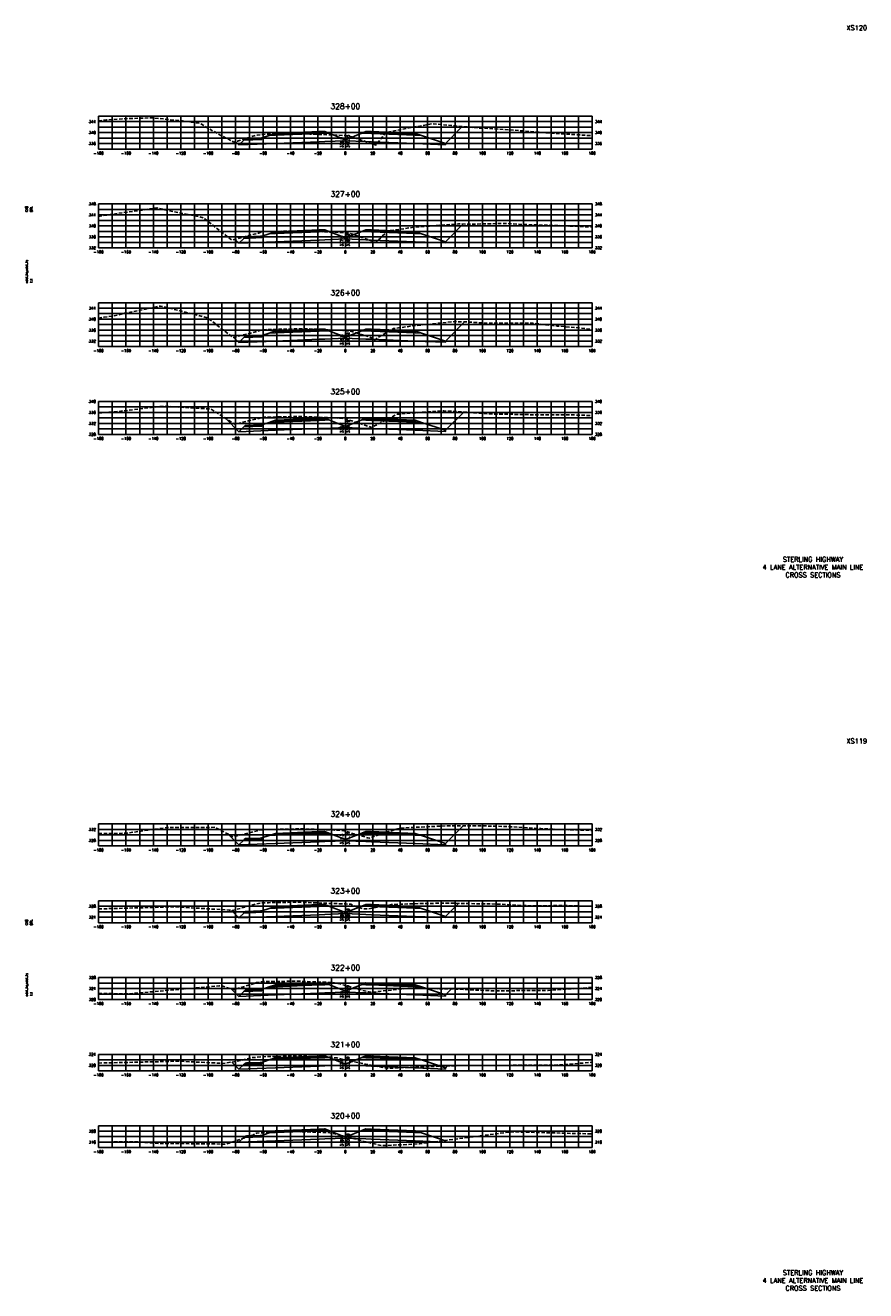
# Model space of a CAD drawing. Extents: x 37 to 9410, y 16 to 8218.
# Tile 62 of 110: x 5147 to 5760, y 3136 to 4058. Entities that reach past the tile are written whole.
import ezdxf
from ezdxf.enums import TextEntityAlignment as Align

# ---------------------------------------------------------------- set-up
doc = ezdxf.new("R2010")
doc.units = 0
doc.header["$LTSCALE"] = 20
doc.header["$MEASUREMENT"] = 0
doc.linetypes.add('HIDDEN_050%', pattern=[0.1875, 0.125, -0.0625])
for name, color, linetype in [('S-AT-TXT175', 6, 'Continuous'), ('S-AT-TXT80', 1, 'Continuous'), ('XDATUM', 3, 'Continuous'), ('XEG', 1, 'HIDDEN_050%'), ('XFG', 2, 'Continuous'), ('XGRID', 251, 'Continuous'), ('XGRIDT', 2, 'Continuous'), ('XREF-BORDER', 7, 'Continuous')]:
    doc.layers.add(name, color=color, linetype=linetype)
doc.styles.add('L100', font='simplex.shx', dxfattribs={"height": 2})
doc.styles.add('L175', font='ROMANSM.shx', dxfattribs={"height": 3.5})
doc.styles.add('L80', font='ROMANSM.shx', dxfattribs={"height": 1.6})

# ---------------------------------------------------------------- blocks, each defined once
blk = doc.blocks.new('03025_00_att1')
at = {"layer": 'S-AT-TXT175', "style": 'L175'}
for tag, p in [('NUM', (32.402, 20.822)), ('LINE1', (30.64, 1.444)), ('LINE2', (30.64, 1.161)), ('LINE3', (30.64, 0.877))]:
    blk.add_attdef(tag, text='', height=0.175, dxfattribs=at).set_placement(p, align=Align.CENTER)
at = {"layer": 'S-AT-TXT80', "style": 'L80'}
for tag, p in [('DESIGNED', (2.094, 14.201)), ('CHECKED', (2.265, 14.201)), ('DRAFTED', (2.436, 14.201)), ('PCTB', (2.094, 11.605)), ('PSCALE', (2.265, 11.605)), ('PVIEW', (2.436, 11.605))]:
    blk.add_attdef(tag, p, '', height=0.08, rotation=90, dxfattribs=at)

msp = doc.modelspace()

# ---------------------------------------------------------------- linework, layer by layer
at = {"layer": 'XDATUM', "flags": 128}
for points in [[(5299.95, 3973.47), (5302.41, 3971.01), (5329, 3972.07), (5361, 3973.35), (5365, 3973.51), (5380, 3974.11), (5395, 3973.51), (5399, 3973.35), (5431, 3972.07), (5453, 3971.19), (5453, 3972.08), (5465.32, 3984.4)], [(5299.49, 3902.28), (5302.41, 3899.36), (5329, 3900.42), (5361, 3901.7), (5365, 3901.86), (5380, 3902.46), (5395, 3901.86), (5399, 3901.7), (5431, 3900.42), (5453, 3899.54), (5453, 3900.43), (5465.94, 3913.37)], [(5298.68, 3830.69), (5302.41, 3826.96), (5329, 3828.03), (5361, 3829.31), (5365, 3829.47), (5380, 3830.07), (5395, 3829.47), (5399, 3829.31), (5431, 3828.03), (5453, 3827.15), (5453, 3828.04), (5466.97, 3842)], [(5292.74, 3771.56), (5302.41, 3761.89), (5329, 3762.95), (5361, 3764.23), (5365, 3764.39), (5380, 3764.99), (5395, 3764.39), (5399, 3764.23), (5431, 3762.95), (5453, 3762.07), (5453, 3762.96), (5466.32, 3776.28)], [(5294.63, 3468.47), (5302.41, 3460.69), (5329, 3461.75), (5361, 3463.03), (5365, 3463.19), (5380, 3463.79), (5395, 3463.19), (5399, 3463.03), (5431, 3461.75), (5453, 3460.87), (5453, 3461.76), (5465.91, 3474.67)], [(5297.08, 3412.82), (5302.41, 3407.49), (5329, 3408.55), (5361, 3409.83), (5365, 3409.99), (5380, 3410.59), (5395, 3409.99), (5399, 3409.83), (5431, 3408.55), (5453, 3407.67), (5453, 3408.56), (5462.53, 3418.09)], [(5297.08, 3355.62), (5302.41, 3350.29), (5329, 3351.35), (5361, 3352.63), (5365, 3352.79), (5380, 3353.39), (5395, 3352.79), (5399, 3352.63), (5431, 3351.35), (5453, 3350.47), (5453, 3351.36), (5457.32, 3355.67)], [(5297.12, 3302.38), (5302.41, 3297.09), (5329, 3298.15), (5361, 3299.43), (5365, 3299.59), (5380, 3300.19), (5395, 3299.59), (5399, 3299.43), (5431, 3298.15), (5453, 3297.27), (5453, 3298.16), (5454.38, 3299.54)], [(5301.09, 3245.21), (5302.41, 3243.89), (5329, 3244.95), (5361, 3246.23), (5365, 3246.39), (5380, 3246.99), (5395, 3246.39), (5399, 3246.23), (5431, 3244.95), (5453, 3244.07), (5453, 3244.96), (5453.45, 3245.41)]]:
    msp.add_lwpolyline(points, dxfattribs=at)
at = {"layer": 'XEG', "flags": 128}
for points in [[(5200, 3988.61), (5205.82, 3989.24), (5217.13, 3990.04), (5239.77, 3990.78), (5261.2, 3988.48), (5273.73, 3986.89), (5289.19, 3977.88), (5298.64, 3973.14), (5301.26, 3973.81), (5314.97, 3978.02), (5315.72, 3978.14), (5320.02, 3978.73), (5325.08, 3978.81), (5348.01, 3979.19), (5354.2, 3978.96), (5379.6, 3977.93), (5380, 3977.86), (5380.24, 3977.82), (5382.43, 3977.56), (5386.57, 3976.25), (5388.42, 3975.62), (5392.63, 3974.19), (5402.54, 3970.81), (5405.1, 3974.4), (5409.56, 3980.01), (5426.66, 3983.43), (5443.51, 3986.44), (5459.46, 3984.91), (5477.47, 3983.36), (5496.5, 3982.29), (5525.55, 3979.92), (5560, 3977.69)], [(5200, 3918.79), (5208.58, 3920.31), (5232.66, 3923.64), (5242.53, 3925.14), (5252.97, 3922.67), (5276.49, 3917.94), (5294.82, 3903.45), (5297.17, 3901.68), (5313.41, 3905.88), (5314.63, 3906.19), (5316.2, 3906.66), (5316.69, 3906.74), (5319.88, 3907.8), (5322.62, 3907.85), (5347.78, 3908.36), (5353.04, 3908.2), (5368.17, 3907.52), (5379.33, 3907.07), (5380, 3906.97), (5382.56, 3906.55), (5383.45, 3906.41), (5391.73, 3903.62), (5402.44, 3900.05), (5405.64, 3903.02), (5410.71, 3908.27), (5430.93, 3911.11), (5462.49, 3913.41), (5473.44, 3913.28), (5497.02, 3913.78), (5514.19, 3912.82), (5532.33, 3912.32), (5548.14, 3911.68), (5560, 3911.16)], [(5200, 3844.78), (5204.12, 3845.41), (5211.34, 3846.3), (5218.96, 3848.3), (5245.29, 3853.58), (5270.21, 3847.31), (5279.25, 3845.08), (5294.26, 3833.59), (5298.19, 3830.57), (5299.21, 3830.82), (5316.74, 3835.42), (5316.86, 3835.45), (5319.84, 3836.32), (5347.08, 3837.02), (5348.58, 3837.04), (5351.05, 3836.99), (5378.07, 3835.77), (5379.61, 3835.67), (5380, 3835.59), (5380.25, 3835.54), (5384.33, 3835.14), (5399.22, 3830.48), (5401.69, 3828.98), (5403.86, 3830.66), (5415.08, 3837.12), (5428.49, 3838.98), (5459.59, 3842.22), (5468.48, 3841.96), (5482.99, 3841.02), (5498.33, 3841.07), (5516.95, 3840.99), (5534.57, 3838.98), (5550.9, 3837.67), (5560, 3836.35)], [(5200, 3775.56), (5214.1, 3776.65), (5241.67, 3779.98), (5248.05, 3780.66), (5254.8, 3780.15), (5282.01, 3778.46), (5297.68, 3768.38), (5299.31, 3767.44), (5316.27, 3771.46), (5316.84, 3771.61), (5319.7, 3772.44), (5319.81, 3772.47), (5347, 3773.05), (5347.65, 3773.07), (5375.96, 3771.8), (5376.31, 3771.78), (5380, 3771.4), (5380.26, 3771.38), (5380.28, 3771.38), (5380.4, 3771.34), (5395.42, 3766.33), (5399.2, 3765.07), (5399.23, 3765.06), (5399.26, 3765.08), (5417.84, 3774.66), (5439.94, 3776.37), (5451.79, 3777.11), (5464.32, 3776.42), (5485.75, 3774.89), (5506.02, 3774.56), (5519.71, 3774.23), (5534.16, 3774.27), (5553.66, 3774.05), (5560, 3773.52)], [(5200, 3468.92), (5213.13, 3469.03), (5220.79, 3469.35), (5250.81, 3473.45), (5279.22, 3473.31), (5284.77, 3473.56), (5286.13, 3472.89), (5298.22, 3466.6), (5313.48, 3470.37), (5315.81, 3471.02), (5319.24, 3471.79), (5319.74, 3471.87), (5344.3, 3472.32), (5347.11, 3472.4), (5372.17, 3471.57), (5374.56, 3471.49), (5378.07, 3471.14), (5378.5, 3471.1), (5380, 3470.66), (5396.1, 3465.95), (5397.33, 3465.63), (5411.4, 3470.38), (5416.3, 3472.03), (5420.6, 3472.96), (5430.32, 3473.51), (5454.55, 3474.67), (5477.49, 3474.67), (5500.16, 3474), (5522.47, 3472.56), (5543.58, 3471.73), (5556.42, 3471.4), (5560, 3471.3)], [(5200, 3414.03), (5250.68, 3415.44), (5256.63, 3415.47), (5295.3, 3413.2), (5297.34, 3412.76), (5310.2, 3416.3), (5312.5, 3416.93), (5315.24, 3417.69), (5319.22, 3418.41), (5319.94, 3418.54), (5323.89, 3418.57), (5345.84, 3418.93), (5350.98, 3418.68), (5373.33, 3417.92), (5377.1, 3417.78), (5380, 3417.66), (5384.02, 3417.51), (5385.13, 3416.88), (5385.27, 3416.87), (5387.02, 3416.09), (5393.26, 3414.1), (5396.44, 3414.06), (5413.67, 3417.14), (5415.43, 3417.22), (5419.08, 3417.46), (5433.04, 3417.9), (5450.18, 3418.19), (5458.91, 3418.18), (5465.69, 3418.01), (5491.99, 3417.54), (5515.04, 3416.25), (5525.23, 3416.35), (5535.99, 3416.55), (5559.18, 3416), (5560, 3415.97)], [(5200, 3352.41), (5222.14, 3352.13), (5222.38, 3352.15), (5222.63, 3352.18), (5288.23, 3357.94), (5290.68, 3357.75), (5292.47, 3357.16), (5298.6, 3355.11), (5304.08, 3356.81), (5311.13, 3359), (5315.32, 3360.32), (5318.88, 3360.86), (5319.9, 3361.02), (5339.5, 3361.29), (5345.24, 3361.37), (5365.51, 3360.56), (5370.99, 3360.35), (5374.39, 3359.76), (5375.18, 3359.65), (5380, 3358.25), (5392.27, 3354.7), (5398.71, 3353.28), (5420.41, 3355.66), (5423.04, 3355.95), (5432.15, 3356.17), (5460.07, 3355.62), (5486.5, 3354.37), (5494.03, 3354.42), (5501.99, 3354.41), (5527.99, 3354.68), (5552.59, 3356.29), (5560, 3356.87)], [(5200, 3301.67), (5258.46, 3303.01), (5259.69, 3303.04), (5262.38, 3302.87), (5290.63, 3301.43), (5299.65, 3302.75), (5308.21, 3304.64), (5310.38, 3305.23), (5311.89, 3305.61), (5320.01, 3306.29), (5336.89, 3306.69), (5344.59, 3306.9), (5362.04, 3306.21), (5369.61, 3305.89), (5370.85, 3305.71), (5373.68, 3305.39), (5380, 3303.92), (5383.93, 3303.01), (5394.52, 3300.95), (5410.39, 3297.85), (5417.53, 3298.13), (5457.96, 3299.68), (5467.98, 3299.92), (5524.05, 3300.07), (5537.82, 3300.31), (5560, 3302.27)], [(5200, 3244.06), (5224.46, 3244.2), (5228.35, 3244.29), (5231.15, 3244.07), (5243.9, 3243.06), (5273.78, 3242.83), (5280.19, 3242.79), (5290.4, 3242.59), (5292.37, 3242.61), (5293.17, 3242.51), (5295.17, 3243.19), (5309.17, 3247.97), (5312.42, 3249.08), (5315.15, 3250.47), (5317.92, 3250.76), (5319.78, 3250.88), (5334.66, 3251.46), (5343.6, 3251.75), (5343.64, 3251.75), (5358.9, 3251.23), (5367.71, 3250.97), (5370.16, 3250.55), (5371.61, 3250.28), (5380, 3248.11), (5393.7, 3244.55), (5406.65, 3241.43), (5429.87, 3242.52), (5433.98, 3242.87), (5495.51, 3250.89), (5503.82, 3251.49), (5560, 3250)]]:
    msp.add_lwpolyline(points, dxfattribs=at)
at = {"layer": 'XFG', "flags": 128}
for points in [[(5380, 3974.85), (5368.05, 3979.64), (5365, 3979.51), (5361, 3979.35), (5329, 3978.07), (5324.43, 3977.89), (5319, 3976.08), (5319, 3975.08), (5305.96, 3974.56), (5302.41, 3971.01), (5329, 3972.07), (5361, 3973.35), (5365, 3973.51), (5380, 3974.11), (5380, 3974.85)], [(5319, 3976.08), (5318, 3976.04), (5318, 3975.7), (5308, 3975.3), (5308, 3975.64), (5307, 3975.6), (5305.96, 3974.56), (5319, 3975.08), (5319, 3976.08)], [(5318, 3976.04), (5308, 3975.64), (5308, 3975.3), (5318, 3975.7), (5318, 3976.04)], [(5365, 3979.85), (5361, 3979.69), (5329, 3978.41), (5329, 3979.41), (5324.43, 3977.89), (5329, 3978.07), (5361, 3979.35), (5365, 3979.51), (5368.05, 3979.64), (5365, 3980.85), (5365, 3979.85)], [(5365, 3980.85), (5361, 3980.69), (5329, 3979.41), (5329, 3979.07), (5361, 3980.35), (5365, 3980.51), (5365, 3980.85)], [(5365, 3980.51), (5361, 3980.35), (5329, 3979.07), (5329, 3978.41), (5361, 3979.69), (5365, 3979.85), (5365, 3980.51)], [(5380, 3974.85), (5391.95, 3979.64), (5395, 3979.51), (5399, 3979.35), (5431, 3978.07), (5435.57, 3977.89), (5453, 3972.08), (5453, 3971.19), (5431, 3972.07), (5399, 3973.35), (5395, 3973.51), (5380, 3974.11)], [(5395, 3980.85), (5391.95, 3979.64), (5395, 3979.51), (5399, 3979.35), (5431, 3978.07), (5435.57, 3977.89), (5431, 3979.41), (5431, 3978.41), (5399, 3979.69), (5395, 3979.85), (5395, 3980.85)], [(5395, 3980.85), (5395, 3980.51), (5399, 3980.35), (5431, 3979.07), (5431, 3979.41), (5399, 3980.69), (5395, 3980.85)], [(5395, 3980.51), (5395, 3979.85), (5399, 3979.69), (5431, 3978.41), (5431, 3979.07), (5399, 3980.35), (5395, 3980.51)], [(5453, 3972.08), (5453, 3972.08), (5465.32, 3984.4)], [(5302.41, 3971.01), (5302.41, 3971.01), (5299.95, 3973.47)], [(5453, 3900.43), (5453, 3900.43), (5465.94, 3913.37)], [(5302.41, 3899.36), (5302.41, 3899.36), (5299.49, 3902.28)], [(5380, 3903.2), (5368.05, 3907.99), (5365, 3907.86), (5361, 3907.7), (5329, 3906.42), (5324.43, 3906.24), (5319, 3904.43), (5319, 3903.43), (5305.96, 3902.91), (5302.41, 3899.36), (5329, 3900.42), (5361, 3901.7), (5365, 3901.86), (5380, 3902.46), (5380, 3903.2)], [(5319, 3904.43), (5318, 3904.39), (5318, 3904.05), (5308, 3903.65), (5308, 3903.99), (5307, 3903.95), (5305.96, 3902.91), (5319, 3903.43), (5319, 3904.43)], [(5318, 3904.39), (5308, 3903.99), (5308, 3903.65), (5318, 3904.05), (5318, 3904.39)], [(5365, 3908.2), (5361, 3908.04), (5329, 3906.76), (5329, 3907.76), (5324.43, 3906.24), (5329, 3906.42), (5361, 3907.7), (5365, 3907.86), (5368.05, 3907.99), (5365, 3909.2), (5365, 3908.2)], [(5365, 3909.2), (5361, 3909.04), (5329, 3907.76), (5329, 3907.42), (5361, 3908.7), (5365, 3908.86), (5365, 3909.2)], [(5365, 3908.86), (5361, 3908.7), (5329, 3907.42), (5329, 3906.76), (5361, 3908.04), (5365, 3908.2), (5365, 3908.86)], [(5380, 3903.2), (5391.95, 3907.99), (5395, 3907.86), (5399, 3907.7), (5431, 3906.42), (5435.57, 3906.24), (5453, 3900.43), (5453, 3899.54), (5431, 3900.42), (5399, 3901.7), (5395, 3901.86), (5380, 3902.46)], [(5395, 3909.2), (5391.95, 3907.99), (5395, 3907.86), (5399, 3907.7), (5431, 3906.42), (5435.57, 3906.24), (5431, 3907.76), (5431, 3906.76), (5399, 3908.04), (5395, 3908.2), (5395, 3909.2)], [(5395, 3909.2), (5395, 3908.86), (5399, 3908.7), (5431, 3907.42), (5431, 3907.76), (5399, 3909.04), (5395, 3909.2)], [(5395, 3908.86), (5395, 3908.2), (5399, 3908.04), (5431, 3906.76), (5431, 3907.42), (5399, 3908.7), (5395, 3908.86)], [(5453, 3828.04), (5453, 3828.04), (5466.97, 3842)], [(5302.41, 3826.96), (5302.41, 3826.96), (5298.68, 3830.69)], [(5380, 3830.81), (5368.05, 3835.59), (5365, 3835.47), (5361, 3835.31), (5329, 3834.03), (5324.43, 3833.85), (5319, 3832.04), (5319, 3831.04), (5305.96, 3830.51), (5302.41, 3826.96), (5329, 3828.03), (5361, 3829.31), (5365, 3829.47), (5380, 3830.07), (5380, 3830.81)], [(5319, 3832.04), (5318, 3832), (5318, 3831.66), (5308, 3831.26), (5308, 3831.6), (5307, 3831.56), (5305.96, 3830.51), (5319, 3831.04), (5319, 3832.04)], [(5318, 3832), (5308, 3831.6), (5308, 3831.26), (5318, 3831.66), (5318, 3832)], [(5365, 3835.81), (5361, 3835.65), (5329, 3834.37), (5329, 3835.37), (5324.43, 3833.85), (5329, 3834.03), (5361, 3835.31), (5365, 3835.47), (5368.05, 3835.59), (5365, 3836.81), (5365, 3835.81)], [(5365, 3836.81), (5361, 3836.65), (5329, 3835.37), (5329, 3835.03), (5361, 3836.31), (5365, 3836.47), (5365, 3836.81)], [(5365, 3836.47), (5361, 3836.31), (5329, 3835.03), (5329, 3834.37), (5361, 3835.65), (5365, 3835.81), (5365, 3836.47)], [(5380, 3830.81), (5391.95, 3835.59), (5395, 3835.47), (5399, 3835.31), (5431, 3834.03), (5435.57, 3833.85), (5453, 3828.04), (5453, 3827.15), (5431, 3828.03), (5399, 3829.31), (5395, 3829.47), (5380, 3830.07)], [(5395, 3836.81), (5391.95, 3835.59), (5395, 3835.47), (5399, 3835.31), (5431, 3834.03), (5435.57, 3833.85), (5431, 3835.37), (5431, 3834.37), (5399, 3835.65), (5395, 3835.81), (5395, 3836.81)], [(5395, 3836.81), (5395, 3836.47), (5399, 3836.31), (5431, 3835.03), (5431, 3835.37), (5399, 3836.65), (5395, 3836.81)], [(5395, 3836.47), (5395, 3835.81), (5399, 3835.65), (5431, 3834.37), (5431, 3835.03), (5399, 3836.31), (5395, 3836.47)], [(5453, 3762.96), (5453, 3762.96), (5466.32, 3776.28)], [(5302.41, 3761.89), (5302.41, 3761.89), (5292.74, 3771.56)], [(5380, 3765.73), (5368.05, 3770.51), (5365, 3770.39), (5361, 3770.23), (5329, 3768.95), (5324.43, 3768.77), (5319, 3766.96), (5319, 3765.96), (5305.96, 3765.44), (5302.41, 3761.89), (5329, 3762.95), (5361, 3764.23), (5365, 3764.39), (5380, 3764.99), (5380, 3765.73)], [(5319, 3766.96), (5318, 3766.92), (5318, 3766.58), (5308, 3766.18), (5308, 3766.52), (5307, 3766.48), (5305.96, 3765.44), (5319, 3765.96), (5319, 3766.96)], [(5318, 3766.92), (5308, 3766.52), (5308, 3766.18), (5318, 3766.58), (5318, 3766.92)], [(5365, 3770.73), (5361, 3770.57), (5329, 3769.29), (5329, 3770.29), (5324.43, 3768.77), (5329, 3768.95), (5361, 3770.23), (5365, 3770.39), (5368.05, 3770.51), (5365, 3771.73), (5365, 3770.73)], [(5365, 3771.73), (5361, 3771.57), (5329, 3770.29), (5329, 3769.95), (5361, 3771.23), (5365, 3771.39), (5365, 3771.73)], [(5365, 3771.39), (5361, 3771.23), (5329, 3769.95), (5329, 3769.29), (5361, 3770.57), (5365, 3770.73), (5365, 3771.39)], [(5380, 3765.73), (5391.95, 3770.51), (5395, 3770.39), (5399, 3770.23), (5431, 3768.95), (5435.57, 3768.77), (5453, 3762.96), (5453, 3762.07), (5431, 3762.95), (5399, 3764.23), (5395, 3764.39), (5380, 3764.99)], [(5395, 3771.73), (5391.95, 3770.51), (5395, 3770.39), (5399, 3770.23), (5431, 3768.95), (5435.57, 3768.77), (5431, 3770.29), (5431, 3769.29), (5399, 3770.57), (5395, 3770.73), (5395, 3771.73)], [(5395, 3771.73), (5395, 3771.39), (5399, 3771.23), (5431, 3769.95), (5431, 3770.29), (5399, 3771.57), (5395, 3771.73)], [(5395, 3771.39), (5395, 3770.73), (5399, 3770.57), (5431, 3769.29), (5431, 3769.95), (5399, 3771.23), (5395, 3771.39)], [(5380, 3464.53), (5368.05, 3469.31), (5365, 3469.19), (5361, 3469.03), (5329, 3467.75), (5324.43, 3467.57), (5319, 3465.76), (5319, 3464.76), (5305.96, 3464.24), (5302.41, 3460.69), (5329, 3461.75), (5361, 3463.03), (5365, 3463.19), (5380, 3463.79), (5380, 3464.53)], [(5365, 3469.53), (5361, 3469.37), (5329, 3468.09), (5329, 3469.09), (5324.43, 3467.57), (5329, 3467.75), (5361, 3469.03), (5365, 3469.19), (5368.05, 3469.31), (5365, 3470.53), (5365, 3469.53)], [(5365, 3470.53), (5361, 3470.37), (5329, 3469.09), (5329, 3468.75), (5361, 3470.03), (5365, 3470.19), (5365, 3470.53)], [(5365, 3470.19), (5361, 3470.03), (5329, 3468.75), (5329, 3468.09), (5361, 3469.37), (5365, 3469.53), (5365, 3470.19)], [(5380, 3464.53), (5391.95, 3469.31), (5395, 3469.19), (5399, 3469.03), (5431, 3467.75), (5435.57, 3467.57), (5453, 3461.76), (5453, 3460.87), (5431, 3461.75), (5399, 3463.03), (5395, 3463.19), (5380, 3463.79)], [(5395, 3470.53), (5391.95, 3469.31), (5395, 3469.19), (5399, 3469.03), (5431, 3467.75), (5435.57, 3467.57), (5431, 3469.09), (5431, 3468.09), (5399, 3469.37), (5395, 3469.53), (5395, 3470.53)], [(5395, 3470.53), (5395, 3470.19), (5399, 3470.03), (5431, 3468.75), (5431, 3469.09), (5399, 3470.37), (5395, 3470.53)], [(5395, 3470.19), (5395, 3469.53), (5399, 3469.37), (5431, 3468.09), (5431, 3468.75), (5399, 3470.03), (5395, 3470.19)], [(5453, 3461.76), (5453, 3461.76), (5465.91, 3474.67)], [(5302.41, 3460.69), (5302.41, 3460.69), (5294.63, 3468.47)], [(5319, 3465.76), (5318, 3465.72), (5318, 3465.38), (5308, 3464.98), (5308, 3465.32), (5307, 3465.28), (5305.96, 3464.24), (5319, 3464.76), (5319, 3465.76)], [(5318, 3465.72), (5308, 3465.32), (5308, 3464.98), (5318, 3465.38), (5318, 3465.72)], [(5380, 3411.33), (5368.05, 3416.11), (5365, 3415.99), (5361, 3415.83), (5329, 3414.55), (5324.43, 3414.37), (5319, 3412.56), (5319, 3411.56), (5305.96, 3411.04), (5302.41, 3407.49), (5329, 3408.55), (5361, 3409.83), (5365, 3409.99), (5380, 3410.59), (5380, 3411.33)], [(5365, 3416.33), (5361, 3416.17), (5329, 3414.89), (5329, 3415.89), (5324.43, 3414.37), (5329, 3414.55), (5361, 3415.83), (5365, 3415.99), (5368.05, 3416.11), (5365, 3417.33), (5365, 3416.33)], [(5365, 3417.33), (5361, 3417.17), (5329, 3415.89), (5329, 3415.55), (5361, 3416.83), (5365, 3416.99), (5365, 3417.33)], [(5365, 3416.99), (5361, 3416.83), (5329, 3415.55), (5329, 3414.89), (5361, 3416.17), (5365, 3416.33), (5365, 3416.99)], [(5380, 3411.33), (5391.95, 3416.11), (5395, 3415.99), (5399, 3415.83), (5431, 3414.55), (5435.57, 3414.37), (5453, 3408.56), (5453, 3407.67), (5431, 3408.55), (5399, 3409.83), (5395, 3409.99), (5380, 3410.59)], [(5395, 3417.33), (5391.95, 3416.11), (5395, 3415.99), (5399, 3415.83), (5431, 3414.55), (5435.57, 3414.37), (5431, 3415.89), (5431, 3414.89), (5399, 3416.17), (5395, 3416.33), (5395, 3417.33)], [(5395, 3417.33), (5395, 3416.99), (5399, 3416.83), (5431, 3415.55), (5431, 3415.89), (5399, 3417.17), (5395, 3417.33)], [(5395, 3416.99), (5395, 3416.33), (5399, 3416.17), (5431, 3414.89), (5431, 3415.55), (5399, 3416.83), (5395, 3416.99)], [(5453, 3408.56), (5453, 3408.56), (5462.53, 3418.09)], [(5302.41, 3407.49), (5302.41, 3407.49), (5297.08, 3412.82)], [(5319, 3412.56), (5318, 3412.52), (5318, 3412.18), (5308, 3411.78), (5308, 3412.12), (5307, 3412.08), (5305.96, 3411.04), (5319, 3411.56), (5319, 3412.56)], [(5318, 3412.52), (5308, 3412.12), (5308, 3411.78), (5318, 3412.18), (5318, 3412.52)], [(5380, 3354.13), (5368.05, 3358.91), (5365, 3358.79), (5361, 3358.63), (5329, 3357.35), (5324.43, 3357.17), (5319, 3355.36), (5319, 3354.36), (5305.96, 3353.84), (5302.41, 3350.29), (5329, 3351.35), (5361, 3352.63), (5365, 3352.79), (5380, 3353.39), (5380, 3354.13)], [(5365, 3359.13), (5361, 3358.97), (5329, 3357.69), (5329, 3358.69), (5324.43, 3357.17), (5329, 3357.35), (5361, 3358.63), (5365, 3358.79), (5368.05, 3358.91), (5365, 3360.13), (5365, 3359.13)], [(5365, 3360.13), (5361, 3359.97), (5329, 3358.69), (5329, 3358.35), (5361, 3359.63), (5365, 3359.79), (5365, 3360.13)], [(5365, 3359.79), (5361, 3359.63), (5329, 3358.35), (5329, 3357.69), (5361, 3358.97), (5365, 3359.13), (5365, 3359.79)], [(5380, 3354.13), (5391.95, 3358.91), (5395, 3358.79), (5399, 3358.63), (5431, 3357.35), (5435.57, 3357.17), (5453, 3351.36), (5453, 3350.47), (5431, 3351.35), (5399, 3352.63), (5395, 3352.79), (5380, 3353.39)], [(5395, 3360.13), (5391.95, 3358.91), (5395, 3358.79), (5399, 3358.63), (5431, 3357.35), (5435.57, 3357.17), (5431, 3358.69), (5431, 3357.69), (5399, 3358.97), (5395, 3359.13), (5395, 3360.13)], [(5395, 3360.13), (5395, 3359.79), (5399, 3359.63), (5431, 3358.35), (5431, 3358.69), (5399, 3359.97), (5395, 3360.13)], [(5395, 3359.79), (5395, 3359.13), (5399, 3358.97), (5431, 3357.69), (5431, 3358.35), (5399, 3359.63), (5395, 3359.79)], [(5302.41, 3350.29), (5302.41, 3350.29), (5297.08, 3355.62)], [(5319, 3355.36), (5318, 3355.32), (5318, 3354.98), (5308, 3354.58), (5308, 3354.92), (5307, 3354.88), (5305.96, 3353.84), (5319, 3354.36), (5319, 3355.36)], [(5318, 3355.32), (5308, 3354.92), (5308, 3354.58), (5318, 3354.98), (5318, 3355.32)], [(5453, 3351.36), (5453, 3351.36), (5457.32, 3355.67)], [(5380, 3300.93), (5368.05, 3305.71), (5365, 3305.59), (5361, 3305.43), (5329, 3304.15), (5324.43, 3303.97), (5319, 3302.16), (5319, 3301.16), (5305.96, 3300.64), (5302.41, 3297.09), (5329, 3298.15), (5361, 3299.43), (5365, 3299.59), (5380, 3300.19), (5380, 3300.93)], [(5365, 3305.93), (5361, 3305.77), (5329, 3304.49), (5329, 3305.49), (5324.43, 3303.97), (5329, 3304.15), (5361, 3305.43), (5365, 3305.59), (5368.05, 3305.71), (5365, 3306.93), (5365, 3305.93)], [(5365, 3306.93), (5361, 3306.77), (5329, 3305.49), (5329, 3305.15), (5361, 3306.43), (5365, 3306.59), (5365, 3306.93)], [(5365, 3306.59), (5361, 3306.43), (5329, 3305.15), (5329, 3304.49), (5361, 3305.77), (5365, 3305.93), (5365, 3306.59)], [(5380, 3300.93), (5391.95, 3305.71), (5395, 3305.59), (5399, 3305.43), (5431, 3304.15), (5435.57, 3303.97), (5453, 3298.16), (5453, 3297.27), (5431, 3298.15), (5399, 3299.43), (5395, 3299.59), (5380, 3300.19)], [(5395, 3306.93), (5391.95, 3305.71), (5395, 3305.59), (5399, 3305.43), (5431, 3304.15), (5435.57, 3303.97), (5431, 3305.49), (5431, 3304.49), (5399, 3305.77), (5395, 3305.93), (5395, 3306.93)], [(5395, 3306.93), (5395, 3306.59), (5399, 3306.43), (5431, 3305.15), (5431, 3305.49), (5399, 3306.77), (5395, 3306.93)], [(5395, 3306.59), (5395, 3305.93), (5399, 3305.77), (5431, 3304.49), (5431, 3305.15), (5399, 3306.43), (5395, 3306.59)], [(5302.41, 3297.09), (5302.41, 3297.09), (5297.12, 3302.38)], [(5319, 3302.16), (5318, 3302.12), (5318, 3301.78), (5308, 3301.38), (5308, 3301.72), (5307, 3301.68), (5305.96, 3300.64), (5319, 3301.16), (5319, 3302.16)], [(5318, 3302.12), (5308, 3301.72), (5308, 3301.38), (5318, 3301.78), (5318, 3302.12)], [(5453, 3298.16), (5453, 3298.16), (5454.38, 3299.54)], [(5380, 3247.73), (5368.05, 3252.51), (5365, 3252.39), (5361, 3252.23), (5329, 3250.95), (5324.43, 3250.77), (5319, 3248.96), (5319, 3247.96), (5305.96, 3247.44), (5302.41, 3243.89), (5329, 3244.95), (5361, 3246.23), (5365, 3246.39), (5380, 3246.99), (5380, 3247.73)], [(5319, 3248.96), (5318, 3248.92), (5318, 3248.58), (5308, 3248.18), (5308, 3248.52), (5307, 3248.48), (5305.96, 3247.44), (5319, 3247.96), (5319, 3248.96)], [(5318, 3248.92), (5308, 3248.52), (5308, 3248.18), (5318, 3248.58), (5318, 3248.92)], [(5365, 3252.73), (5361, 3252.57), (5329, 3251.29), (5329, 3252.29), (5324.43, 3250.77), (5329, 3250.95), (5361, 3252.23), (5365, 3252.39), (5368.05, 3252.51), (5365, 3253.73), (5365, 3252.73)], [(5365, 3253.73), (5361, 3253.57), (5329, 3252.29), (5329, 3251.95), (5361, 3253.23), (5365, 3253.39), (5365, 3253.73)], [(5365, 3253.39), (5361, 3253.23), (5329, 3251.95), (5329, 3251.29), (5361, 3252.57), (5365, 3252.73), (5365, 3253.39)], [(5380, 3247.73), (5391.95, 3252.51), (5395, 3252.39), (5399, 3252.23), (5431, 3250.95), (5435.57, 3250.77), (5453, 3244.96), (5453, 3244.07), (5431, 3244.95), (5399, 3246.23), (5395, 3246.39), (5380, 3246.99)], [(5395, 3253.73), (5391.95, 3252.51), (5395, 3252.39), (5399, 3252.23), (5431, 3250.95), (5435.57, 3250.77), (5431, 3252.29), (5431, 3251.29), (5399, 3252.57), (5395, 3252.73), (5395, 3253.73)], [(5395, 3253.73), (5395, 3253.39), (5399, 3253.23), (5431, 3251.95), (5431, 3252.29), (5399, 3253.57), (5395, 3253.73)], [(5395, 3253.39), (5395, 3252.73), (5399, 3252.57), (5431, 3251.29), (5431, 3251.95), (5399, 3253.23), (5395, 3253.39)], [(5302.41, 3243.89), (5302.41, 3243.89), (5301.09, 3245.21)], [(5453, 3244.96), (5453, 3244.96), (5453.45, 3245.41)]]:
    msp.add_lwpolyline(points, dxfattribs=at)
at = {"layer": 'XGRID'}
for p, q in [((5200, 3968), (5200, 3992)), ((5200, 3992), (5560, 3992)), ((5200, 3988), (5560, 3988)), ((5210, 3968), (5210, 3992)), ((5220, 3968), (5220, 3992)), ((5230, 3968), (5230, 3992)), ((5240, 3968), (5240, 3992)), ((5250, 3968), (5250, 3992)), ((5260, 3968), (5260, 3992)), ((5270, 3968), (5270, 3992)), ((5280, 3968), (5280, 3992)), ((5290, 3968), (5290, 3992)), ((5300, 3968), (5300, 3992)), ((5310, 3968), (5310, 3992)), ((5320, 3968), (5320, 3992)), ((5330, 3968), (5330, 3992)), ((5340, 3968), (5340, 3992)), ((5350, 3968), (5350, 3992)), ((5360, 3968), (5360, 3992)), ((5370, 3968), (5370, 3992)), ((5380, 3968), (5380, 3992)), ((5390, 3968), (5390, 3992)), ((5400, 3968), (5400, 3992)), ((5410, 3968), (5410, 3992)), ((5420, 3968), (5420, 3992)), ((5430, 3968), (5430, 3992)), ((5440, 3968), (5440, 3992)), ((5450, 3968), (5450, 3992)), ((5460, 3968), (5460, 3992)), ((5470, 3968), (5470, 3992)), ((5480, 3968), (5480, 3992)), ((5490, 3968), (5490, 3992)), ((5500, 3968), (5500, 3992)), ((5510, 3968), (5510, 3992)), ((5520, 3968), (5520, 3992)), ((5530, 3968), (5530, 3992)), ((5540, 3968), (5540, 3992)), ((5550, 3968), (5550, 3992)), ((5560, 3968), (5560, 3992)), ((5200, 3984), (5560, 3984)), ((5200, 3980), (5560, 3980)), ((5200, 3976), (5560, 3976)), ((5200, 3972), (5560, 3972)), ((5200, 3968), (5560, 3968)), ((5200, 3896), (5200, 3928)), ((5200, 3928), (5560, 3928)), ((5200, 3924), (5560, 3924)), ((5210, 3896), (5210, 3928)), ((5220, 3896), (5220, 3928)), ((5230, 3896), (5230, 3928)), ((5240, 3896), (5240, 3928)), ((5250, 3896), (5250, 3928)), ((5260, 3896), (5260, 3928)), ((5270, 3896), (5270, 3928)), ((5280, 3896), (5280, 3928)), ((5290, 3896), (5290, 3928)), ((5300, 3896), (5300, 3928)), ((5310, 3896), (5310, 3928)), ((5320, 3896), (5320, 3928)), ((5330, 3896), (5330, 3928)), ((5340, 3896), (5340, 3928)), ((5350, 3896), (5350, 3928)), ((5360, 3896), (5360, 3928)), ((5370, 3896), (5370, 3928)), ((5380, 3896), (5380, 3928)), ((5390, 3896), (5390, 3928)), ((5400, 3896), (5400, 3928)), ((5410, 3896), (5410, 3928)), ((5420, 3896), (5420, 3928)), ((5430, 3896), (5430, 3928)), ((5440, 3896), (5440, 3928)), ((5450, 3896), (5450, 3928)), ((5460, 3896), (5460, 3928)), ((5470, 3896), (5470, 3928)), ((5480, 3896), (5480, 3928)), ((5490, 3896), (5490, 3928)), ((5500, 3896), (5500, 3928)), ((5510, 3896), (5510, 3928)), ((5520, 3896), (5520, 3928)), ((5530, 3896), (5530, 3928)), ((5540, 3896), (5540, 3928)), ((5550, 3896), (5550, 3928)), ((5560, 3896), (5560, 3928)), ((5200, 3920), (5560, 3920)), ((5200, 3916), (5560, 3916)), ((5200, 3912), (5560, 3912)), ((5200, 3908), (5560, 3908)), ((5200, 3904), (5560, 3904)), ((5200, 3900), (5560, 3900)), ((5200, 3896), (5560, 3896)), ((5200, 3824), (5200, 3856)), ((5200, 3856), (5560, 3856)), ((5200, 3852), (5560, 3852)), ((5200, 3848), (5560, 3848)), ((5210, 3824), (5210, 3856)), ((5220, 3824), (5220, 3856)), ((5230, 3824), (5230, 3856)), ((5240, 3824), (5240, 3856)), ((5250, 3824), (5250, 3856)), ((5260, 3824), (5260, 3856)), ((5270, 3824), (5270, 3856)), ((5280, 3824), (5280, 3856)), ((5290, 3824), (5290, 3856)), ((5300, 3824), (5300, 3856)), ((5310, 3824), (5310, 3856)), ((5320, 3824), (5320, 3856)), ((5330, 3824), (5330, 3856)), ((5340, 3824), (5340, 3856)), ((5350, 3824), (5350, 3856)), ((5360, 3824), (5360, 3856)), ((5370, 3824), (5370, 3856)), ((5380, 3824), (5380, 3856)), ((5390, 3824), (5390, 3856)), ((5400, 3824), (5400, 3856)), ((5410, 3824), (5410, 3856)), ((5420, 3824), (5420, 3856)), ((5430, 3824), (5430, 3856)), ((5440, 3824), (5440, 3856)), ((5450, 3824), (5450, 3856)), ((5460, 3824), (5460, 3856)), ((5470, 3824), (5470, 3856)), ((5480, 3824), (5480, 3856)), ((5490, 3824), (5490, 3856)), ((5500, 3824), (5500, 3856)), ((5510, 3824), (5510, 3856)), ((5520, 3824), (5520, 3856)), ((5530, 3824), (5530, 3856)), ((5540, 3824), (5540, 3856)), ((5550, 3824), (5550, 3856)), ((5560, 3824), (5560, 3856)), ((5200, 3844), (5560, 3844)), ((5200, 3840), (5560, 3840)), ((5200, 3836), (5560, 3836)), ((5200, 3832), (5560, 3832)), ((5200, 3828), (5560, 3828)), ((5200, 3824), (5560, 3824)), ((5200, 3760), (5200, 3784)), ((5200, 3784), (5560, 3784)), ((5210, 3760), (5210, 3784)), ((5220, 3760), (5220, 3784)), ((5230, 3760), (5230, 3784)), ((5240, 3760), (5240, 3784)), ((5250, 3760), (5250, 3784)), ((5260, 3760), (5260, 3784)), ((5270, 3760), (5270, 3784)), ((5280, 3760), (5280, 3784)), ((5290, 3760), (5290, 3784)), ((5300, 3760), (5300, 3784)), ((5310, 3760), (5310, 3784)), ((5320, 3760), (5320, 3784)), ((5330, 3760), (5330, 3784)), ((5340, 3760), (5340, 3784)), ((5350, 3760), (5350, 3784)), ((5360, 3760), (5360, 3784)), ((5370, 3760), (5370, 3784)), ((5380, 3760), (5380, 3784)), ((5390, 3760), (5390, 3784)), ((5400, 3760), (5400, 3784)), ((5410, 3760), (5410, 3784)), ((5420, 3760), (5420, 3784)), ((5430, 3760), (5430, 3784)), ((5440, 3760), (5440, 3784)), ((5450, 3760), (5450, 3784)), ((5460, 3760), (5460, 3784)), ((5470, 3760), (5470, 3784)), ((5480, 3760), (5480, 3784)), ((5490, 3760), (5490, 3784)), ((5500, 3760), (5500, 3784)), ((5510, 3760), (5510, 3784)), ((5520, 3760), (5520, 3784)), ((5530, 3760), (5530, 3784)), ((5540, 3760), (5540, 3784)), ((5550, 3760), (5550, 3784)), ((5560, 3760), (5560, 3784)), ((5200, 3780), (5560, 3780)), ((5200, 3776), (5560, 3776)), ((5200, 3772), (5560, 3772)), ((5200, 3768), (5560, 3768)), ((5200, 3764), (5560, 3764)), ((5200, 3760), (5560, 3760)), ((5200, 3460), (5200, 3476)), ((5200, 3476), (5560, 3476)), ((5200, 3472), (5560, 3472)), ((5210, 3460), (5210, 3476)), ((5220, 3460), (5220, 3476)), ((5230, 3460), (5230, 3476)), ((5240, 3460), (5240, 3476)), ((5250, 3460), (5250, 3476)), ((5260, 3460), (5260, 3476)), ((5270, 3460), (5270, 3476)), ((5280, 3460), (5280, 3476)), ((5290, 3460), (5290, 3476)), ((5300, 3460), (5300, 3476)), ((5310, 3460), (5310, 3476)), ((5320, 3460), (5320, 3476)), ((5330, 3460), (5330, 3476)), ((5340, 3460), (5340, 3476)), ((5350, 3460), (5350, 3476)), ((5360, 3460), (5360, 3476)), ((5370, 3460), (5370, 3476)), ((5380, 3460), (5380, 3476)), ((5390, 3460), (5390, 3476)), ((5400, 3460), (5400, 3476)), ((5410, 3460), (5410, 3476)), ((5420, 3460), (5420, 3476)), ((5430, 3460), (5430, 3476)), ((5440, 3460), (5440, 3476)), ((5450, 3460), (5450, 3476)), ((5460, 3460), (5460, 3476)), ((5470, 3460), (5470, 3476)), ((5480, 3460), (5480, 3476)), ((5490, 3460), (5490, 3476)), ((5500, 3460), (5500, 3476)), ((5510, 3460), (5510, 3476)), ((5520, 3460), (5520, 3476)), ((5530, 3460), (5530, 3476)), ((5540, 3460), (5540, 3476)), ((5550, 3460), (5550, 3476)), ((5560, 3460), (5560, 3476)), ((5200, 3468), (5560, 3468)), ((5200, 3464), (5560, 3464)), ((5200, 3460), (5560, 3460)), ((5200, 3404), (5200, 3420)), ((5200, 3420), (5560, 3420)), ((5200, 3416), (5560, 3416)), ((5210, 3404), (5210, 3420)), ((5220, 3404), (5220, 3420)), ((5230, 3404), (5230, 3420)), ((5240, 3404), (5240, 3420)), ((5250, 3404), (5250, 3420)), ((5260, 3404), (5260, 3420)), ((5270, 3404), (5270, 3420)), ((5280, 3404), (5280, 3420)), ((5290, 3404), (5290, 3420)), ((5300, 3404), (5300, 3420)), ((5310, 3404), (5310, 3420)), ((5320, 3404), (5320, 3420)), ((5330, 3404), (5330, 3420)), ((5340, 3404), (5340, 3420)), ((5350, 3404), (5350, 3420)), ((5360, 3404), (5360, 3420)), ((5370, 3404), (5370, 3420)), ((5380, 3404), (5380, 3420)), ((5390, 3404), (5390, 3420)), ((5400, 3404), (5400, 3420)), ((5410, 3404), (5410, 3420)), ((5420, 3404), (5420, 3420)), ((5430, 3404), (5430, 3420)), ((5440, 3404), (5440, 3420)), ((5450, 3404), (5450, 3420)), ((5460, 3404), (5460, 3420)), ((5470, 3404), (5470, 3420)), ((5480, 3404), (5480, 3420)), ((5490, 3404), (5490, 3420)), ((5500, 3404), (5500, 3420)), ((5510, 3404), (5510, 3420)), ((5520, 3404), (5520, 3420)), ((5530, 3404), (5530, 3420)), ((5540, 3404), (5540, 3420)), ((5550, 3404), (5550, 3420)), ((5560, 3404), (5560, 3420)), ((5200, 3412), (5560, 3412)), ((5200, 3408), (5560, 3408)), ((5200, 3404), (5560, 3404)), ((5200, 3348), (5200, 3364)), ((5200, 3364), (5560, 3364)), ((5200, 3360), (5560, 3360)), ((5210, 3348), (5210, 3364)), ((5220, 3348), (5220, 3364)), ((5230, 3348), (5230, 3364)), ((5240, 3348), (5240, 3364)), ((5250, 3348), (5250, 3364)), ((5260, 3348), (5260, 3364)), ((5270, 3348), (5270, 3364)), ((5280, 3348), (5280, 3364)), ((5290, 3348), (5290, 3364)), ((5300, 3348), (5300, 3364)), ((5310, 3348), (5310, 3364)), ((5320, 3348), (5320, 3364)), ((5330, 3348), (5330, 3364)), ((5340, 3348), (5340, 3364)), ((5350, 3348), (5350, 3364)), ((5360, 3348), (5360, 3364)), ((5370, 3348), (5370, 3364)), ((5380, 3348), (5380, 3364)), ((5390, 3348), (5390, 3364)), ((5400, 3348), (5400, 3364)), ((5410, 3348), (5410, 3364)), ((5420, 3348), (5420, 3364)), ((5430, 3348), (5430, 3364)), ((5440, 3348), (5440, 3364)), ((5450, 3348), (5450, 3364)), ((5460, 3348), (5460, 3364)), ((5470, 3348), (5470, 3364)), ((5480, 3348), (5480, 3364)), ((5490, 3348), (5490, 3364)), ((5500, 3348), (5500, 3364)), ((5510, 3348), (5510, 3364)), ((5520, 3348), (5520, 3364)), ((5530, 3348), (5530, 3364)), ((5540, 3348), (5540, 3364)), ((5550, 3348), (5550, 3364)), ((5560, 3348), (5560, 3364)), ((5200, 3356), (5560, 3356)), ((5200, 3352), (5560, 3352)), ((5200, 3348), (5560, 3348)), ((5200, 3296), (5200, 3308)), ((5200, 3308), (5560, 3308)), ((5200, 3304), (5560, 3304)), ((5210, 3296), (5210, 3308)), ((5220, 3296), (5220, 3308)), ((5230, 3296), (5230, 3308)), ((5240, 3296), (5240, 3308)), ((5250, 3296), (5250, 3308)), ((5260, 3296), (5260, 3308)), ((5270, 3296), (5270, 3308)), ((5280, 3296), (5280, 3308)), ((5290, 3296), (5290, 3308)), ((5300, 3296), (5300, 3308)), ((5310, 3296), (5310, 3308)), ((5320, 3296), (5320, 3308)), ((5330, 3296), (5330, 3308)), ((5340, 3296), (5340, 3308)), ((5350, 3296), (5350, 3308)), ((5360, 3296), (5360, 3308)), ((5370, 3296), (5370, 3308)), ((5380, 3296), (5380, 3308)), ((5390, 3296), (5390, 3308)), ((5400, 3296), (5400, 3308)), ((5410, 3296), (5410, 3308)), ((5420, 3296), (5420, 3308)), ((5430, 3296), (5430, 3308)), ((5440, 3296), (5440, 3308)), ((5450, 3296), (5450, 3308)), ((5460, 3296), (5460, 3308)), ((5470, 3296), (5470, 3308)), ((5480, 3296), (5480, 3308)), ((5490, 3296), (5490, 3308)), ((5500, 3296), (5500, 3308)), ((5510, 3296), (5510, 3308)), ((5520, 3296), (5520, 3308)), ((5530, 3296), (5530, 3308)), ((5540, 3296), (5540, 3308)), ((5550, 3296), (5550, 3308)), ((5560, 3296), (5560, 3308)), ((5200, 3300), (5560, 3300)), ((5200, 3296), (5560, 3296)), ((5200, 3240), (5200, 3256)), ((5200, 3256), (5560, 3256)), ((5200, 3252), (5560, 3252)), ((5200, 3248), (5560, 3248)), ((5210, 3240), (5210, 3256)), ((5220, 3240), (5220, 3256)), ((5230, 3240), (5230, 3256)), ((5240, 3240), (5240, 3256)), ((5250, 3240), (5250, 3256)), ((5260, 3240), (5260, 3256)), ((5270, 3240), (5270, 3256)), ((5280, 3240), (5280, 3256)), ((5290, 3240), (5290, 3256)), ((5300, 3240), (5300, 3256)), ((5310, 3240), (5310, 3256)), ((5320, 3240), (5320, 3256)), ((5330, 3240), (5330, 3256)), ((5340, 3240), (5340, 3256)), ((5350, 3240), (5350, 3256)), ((5360, 3240), (5360, 3256)), ((5370, 3240), (5370, 3256)), ((5380, 3240), (5380, 3256)), ((5390, 3240), (5390, 3256)), ((5400, 3240), (5400, 3256)), ((5410, 3240), (5410, 3256)), ((5420, 3240), (5420, 3256)), ((5430, 3240), (5430, 3256)), ((5440, 3240), (5440, 3256)), ((5450, 3240), (5450, 3256)), ((5460, 3240), (5460, 3256)), ((5470, 3240), (5470, 3256)), ((5480, 3240), (5480, 3256)), ((5490, 3240), (5490, 3256)), ((5500, 3240), (5500, 3256)), ((5510, 3240), (5510, 3256)), ((5520, 3240), (5520, 3256)), ((5530, 3240), (5530, 3256)), ((5540, 3240), (5540, 3256)), ((5550, 3240), (5550, 3256)), ((5560, 3240), (5560, 3256)), ((5200, 3244), (5560, 3244)), ((5200, 3240), (5560, 3240))]:
    msp.add_line(p, q, dxfattribs=at)

# ---------------------------------------------------------------- block references
at = {"layer": 'XREF-BORDER'}
ref = msp.add_blockref('03025_00_att1', (5106.45, 3638.23), dxfattribs=dict(at, xscale=20, yscale=20, zscale=20))
ref.add_attrib('LINE1', 'STERLING HIGHWAY', dxfattribs={"layer": 'S-AT-TXT175', "height": 3.5, "style": 'L175'}).set_placement((5721.07, 3667.1), align=Align.CENTER)
ref.add_attrib('LINE2', '4 LANE ALTERNATIVE MAIN LINE', dxfattribs={"layer": 'S-AT-TXT175', "height": 3.5, "style": 'L175'}).set_placement((5721.07, 3661.44), align=Align.CENTER)
ref.add_attrib('LINE3', 'CROSS SECTIONS', dxfattribs={"layer": 'S-AT-TXT175', "height": 3.5, "style": 'L175'}).set_placement((5721.07, 3655.77), align=Align.CENTER)
ref.add_attrib('NUM', 'XS120', dxfattribs={"layer": 'S-AT-TXT175', "height": 3.5, "style": 'L175'}).set_placement((5753, 4054.66), align=Align.CENTER)
ref.add_attrib('DESIGNED', 'CAB', (5148.34, 3922.25), dxfattribs={"layer": 'S-AT-TXT80', "height": 1.6, "rotation": 90, "style": 'L80'})
ref.add_attrib('CHECKED', 'DRL', (5151.75, 3922.25), dxfattribs={"layer": 'S-AT-TXT80', "height": 1.6, "rotation": 90, "style": 'L80'})
ref.add_attrib('PCTB', 'adot_hs,adot_fs', (5148.34, 3870.32), dxfattribs={"layer": 'S-AT-TXT80', "height": 1.6, "rotation": 90, "style": 'L80'})
ref.add_attrib('PSCALE', '1:1', (5151.75, 3870.32), dxfattribs={"layer": 'S-AT-TXT80', "height": 1.6, "rotation": 90, "style": 'L80'})
ref = msp.add_blockref('03025_00_att1', (5106.45, 3118.23), dxfattribs=dict(at, xscale=20, yscale=20, zscale=20))
ref.add_attrib('LINE1', 'STERLING HIGHWAY', dxfattribs={"layer": 'S-AT-TXT175', "height": 3.5, "style": 'L175'}).set_placement((5721.07, 3147.1), align=Align.CENTER)
ref.add_attrib('LINE2', '4 LANE ALTERNATIVE MAIN LINE', dxfattribs={"layer": 'S-AT-TXT175', "height": 3.5, "style": 'L175'}).set_placement((5721.07, 3141.44), align=Align.CENTER)
ref.add_attrib('LINE3', 'CROSS SECTIONS', dxfattribs={"layer": 'S-AT-TXT175', "height": 3.5, "style": 'L175'}).set_placement((5721.07, 3135.77), align=Align.CENTER)
ref.add_attrib('NUM', 'XS119', dxfattribs={"layer": 'S-AT-TXT175', "height": 3.5, "style": 'L175'}).set_placement((5753, 3534.66), align=Align.CENTER)
ref.add_attrib('DESIGNED', 'CAB', (5148.34, 3402.25), dxfattribs={"layer": 'S-AT-TXT80', "height": 1.6, "rotation": 90, "style": 'L80'})
ref.add_attrib('CHECKED', 'DRL', (5151.75, 3402.25), dxfattribs={"layer": 'S-AT-TXT80', "height": 1.6, "rotation": 90, "style": 'L80'})
ref.add_attrib('PCTB', 'adot_hs,adot_fs', (5148.34, 3350.32), dxfattribs={"layer": 'S-AT-TXT80', "height": 1.6, "rotation": 90, "style": 'L80'})
ref.add_attrib('PSCALE', '1:1', (5151.75, 3350.32), dxfattribs={"layer": 'S-AT-TXT80', "height": 1.6, "rotation": 90, "style": 'L80'})

# ---------------------------------------------------------------- texts
at = {"layer": 'XGRIDT', "style": 'L100'}
for s, p in [('328+00', (5380, 3996)), ('327+00', (5380, 3932)), ('326+00', (5380, 3860)), ('325+00', (5380, 3788)), ('324+00', (5380, 3480)), ('323+00', (5380, 3424)), ('322+00', (5380, 3368)), ('321+00', (5380, 3312)), ('320+00', (5380, 3260))]:
    msp.add_text(s, height=4, dxfattribs=at).set_placement(p, align=Align.BOTTOM_CENTER)
for s, p in [('344', (5198, 3988)), ('340', (5198, 3980)), ('336', (5198, 3972)), ('348', (5198, 3928)), ('344', (5198, 3920)), ('340', (5198, 3912)), ('336', (5198, 3904)), ('332', (5198, 3896)), ('344', (5198, 3852)), ('340', (5198, 3844)), ('336', (5198, 3836)), ('332', (5198, 3828)), ('340', (5198, 3784)), ('336', (5198, 3776)), ('332', (5198, 3768)), ('328', (5198, 3760)), ('332', (5198, 3472)), ('328', (5198, 3464)), ('328', (5198, 3416)), ('324', (5198, 3408)), ('328', (5198, 3364)), ('324', (5198, 3356)), ('320', (5198, 3348)), ('324', (5198, 3308)), ('320', (5198, 3300)), ('320', (5198, 3252)), ('316', (5198, 3244))]:
    msp.add_text(s, height=2, dxfattribs=at).set_placement(p, align=Align.MIDDLE_RIGHT)
for s, p in [('344', (5562, 3988)), ('340', (5562, 3980)), ('336', (5562, 3972)), ('348', (5562, 3928)), ('344', (5562, 3920)), ('340', (5562, 3912)), ('336', (5562, 3904)), ('332', (5562, 3896)), ('344', (5562, 3852)), ('340', (5562, 3844)), ('336', (5562, 3836)), ('332', (5562, 3828)), ('340', (5562, 3784)), ('336', (5562, 3776)), ('332', (5562, 3768)), ('328', (5562, 3760)), ('332', (5562, 3472)), ('328', (5562, 3464)), ('328', (5562, 3416)), ('324', (5562, 3408)), ('328', (5562, 3364)), ('324', (5562, 3356)), ('320', (5562, 3348)), ('324', (5562, 3308)), ('320', (5562, 3300)), ('320', (5562, 3252)), ('316', (5562, 3244))]:
    msp.add_text(s, height=2, dxfattribs=at).set_placement(p, align=Align.MIDDLE_LEFT)
for s, p in [('340.35', (5381, 3969)), ('338.52', (5381, 3897)), ('336.32', (5381, 3825)), ('333.79', (5381, 3761)), ('331.19', (5381, 3461)), ('328.59', (5381, 3405)), ('325.99', (5381, 3349)), ('323.39', (5381, 3297)), ('320.79', (5381, 3241))]:
    msp.add_text(s, height=2, rotation=90, dxfattribs=at).set_placement(p, align=Align.TOP_LEFT)
for s, p in [('338.9', (5379, 3969)), ('337.5', (5379, 3897)), ('335.8', (5379, 3825)), ('333.7', (5379, 3761)), ('331.3', (5379, 3461)), ('328.8', (5379, 3405)), ('325.1', (5379, 3349)), ('322.0', (5379, 3297)), ('318.1', (5379, 3241))]:
    msp.add_text(s, height=2, rotation=90, dxfattribs=at).set_placement(p, align=Align.BOTTOM_LEFT)
for s, p in [('-180', (5200, 3966)), ('-160', (5220, 3966)), ('-140', (5240, 3966)), ('-120', (5260, 3966)), ('-100', (5280, 3966)), ('-80', (5300, 3966)), ('-60', (5320, 3966)), ('-40', (5340, 3966)), ('-20', (5360, 3966)), ('0', (5380, 3966)), ('20', (5400, 3966)), ('40', (5420, 3966)), ('60', (5440, 3966)), ('80', (5460, 3966)), ('100', (5480, 3966)), ('120', (5500, 3966)), ('140', (5520, 3966)), ('160', (5540, 3966)), ('180', (5560, 3966)), ('-180', (5200, 3894)), ('-160', (5220, 3894)), ('-140', (5240, 3894)), ('-120', (5260, 3894)), ('-100', (5280, 3894)), ('-80', (5300, 3894)), ('-60', (5320, 3894)), ('-40', (5340, 3894)), ('-20', (5360, 3894)), ('0', (5380, 3894)), ('20', (5400, 3894)), ('40', (5420, 3894)), ('60', (5440, 3894)), ('80', (5460, 3894)), ('100', (5480, 3894)), ('120', (5500, 3894)), ('140', (5520, 3894)), ('160', (5540, 3894)), ('180', (5560, 3894)), ('-180', (5200, 3822)), ('-160', (5220, 3822)), ('-140', (5240, 3822)), ('-120', (5260, 3822)), ('-100', (5280, 3822)), ('-80', (5300, 3822)), ('-60', (5320, 3822)), ('-40', (5340, 3822)), ('-20', (5360, 3822)), ('0', (5380, 3822)), ('20', (5400, 3822)), ('40', (5420, 3822)), ('60', (5440, 3822)), ('80', (5460, 3822)), ('100', (5480, 3822)), ('120', (5500, 3822)), ('140', (5520, 3822)), ('160', (5540, 3822)), ('180', (5560, 3822)), ('-180', (5200, 3758)), ('-160', (5220, 3758)), ('-140', (5240, 3758)), ('-120', (5260, 3758)), ('-100', (5280, 3758)), ('-80', (5300, 3758)), ('-60', (5320, 3758)), ('-40', (5340, 3758)), ('-20', (5360, 3758)), ('0', (5380, 3758)), ('20', (5400, 3758)), ('40', (5420, 3758)), ('60', (5440, 3758)), ('80', (5460, 3758)), ('100', (5480, 3758)), ('120', (5500, 3758)), ('140', (5520, 3758)), ('160', (5540, 3758)), ('180', (5560, 3758)), ('-180', (5200, 3458)), ('-160', (5220, 3458)), ('-140', (5240, 3458)), ('-120', (5260, 3458)), ('-100', (5280, 3458)), ('-80', (5300, 3458)), ('-60', (5320, 3458)), ('-40', (5340, 3458)), ('-20', (5360, 3458)), ('0', (5380, 3458)), ('20', (5400, 3458)), ('40', (5420, 3458)), ('60', (5440, 3458)), ('80', (5460, 3458)), ('100', (5480, 3458)), ('120', (5500, 3458)), ('140', (5520, 3458)), ('160', (5540, 3458)), ('180', (5560, 3458)), ('-180', (5200, 3402)), ('-160', (5220, 3402)), ('-140', (5240, 3402)), ('-120', (5260, 3402)), ('-100', (5280, 3402)), ('-80', (5300, 3402)), ('-60', (5320, 3402)), ('-40', (5340, 3402)), ('-20', (5360, 3402)), ('0', (5380, 3402)), ('20', (5400, 3402)), ('40', (5420, 3402)), ('60', (5440, 3402)), ('80', (5460, 3402)), ('100', (5480, 3402)), ('120', (5500, 3402)), ('140', (5520, 3402)), ('160', (5540, 3402)), ('180', (5560, 3402)), ('-180', (5200, 3346)), ('-160', (5220, 3346)), ('-140', (5240, 3346)), ('-120', (5260, 3346)), ('-100', (5280, 3346)), ('-80', (5300, 3346)), ('-60', (5320, 3346)), ('-40', (5340, 3346)), ('-20', (5360, 3346)), ('0', (5380, 3346)), ('20', (5400, 3346)), ('40', (5420, 3346)), ('60', (5440, 3346)), ('80', (5460, 3346)), ('100', (5480, 3346)), ('120', (5500, 3346)), ('140', (5520, 3346)), ('160', (5540, 3346)), ('180', (5560, 3346)), ('-180', (5200, 3294)), ('-160', (5220, 3294)), ('-140', (5240, 3294)), ('-120', (5260, 3294)), ('-100', (5280, 3294)), ('-80', (5300, 3294)), ('-60', (5320, 3294)), ('-40', (5340, 3294)), ('-20', (5360, 3294)), ('0', (5380, 3294)), ('20', (5400, 3294)), ('40', (5420, 3294)), ('60', (5440, 3294)), ('80', (5460, 3294)), ('100', (5480, 3294)), ('120', (5500, 3294)), ('140', (5520, 3294)), ('160', (5540, 3294)), ('180', (5560, 3294)), ('-180', (5200, 3238)), ('-160', (5220, 3238)), ('-140', (5240, 3238)), ('-120', (5260, 3238)), ('-100', (5280, 3238)), ('-80', (5300, 3238)), ('-60', (5320, 3238)), ('-40', (5340, 3238)), ('-20', (5360, 3238)), ('0', (5380, 3238)), ('20', (5400, 3238)), ('40', (5420, 3238)), ('60', (5440, 3238)), ('80', (5460, 3238)), ('100', (5480, 3238)), ('120', (5500, 3238)), ('140', (5520, 3238)), ('160', (5540, 3238)), ('180', (5560, 3238))]:
    msp.add_text(s, height=2, dxfattribs=at).set_placement(p, align=Align.TOP_CENTER)

doc.saveas('drawing.dxf')
